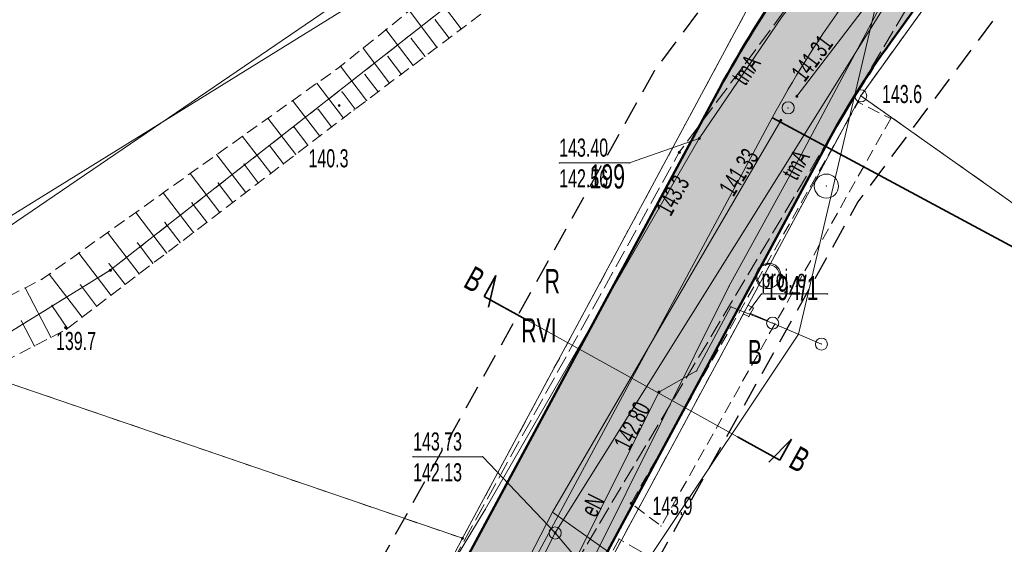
# Model space of a CAD drawing. Extents: x 6456700 to 6518119, y 5963420 to 5980059.
# Tile 152 of 256: x 6512324 to 6512365, y 5966080 to 5966102. Entities that reach past the tile are written whole.
import ezdxf
from ezdxf.enums import TextEntityAlignment as Align

# ---------------------------------------------------------------- set-up
doc = ezdxf.new("R2010")
doc.units = 0
doc.header["$MEASUREMENT"] = 0
for name, pattern in [('L_0_03', [1, 0.5, -0.5]), ('L_0_04', [1.5, 1, -0.5]), ('L_0_52', [1, 0.75, -0.25]), ('L_0_5A', [0.75, 0.5, -0.25])]:
    doc.linetypes.add(name, pattern=pattern)
doc.layers.get('0').update_dxf_attribs({"color": 2, "linetype": 'CONTINUOUS', "lineweight": 5})
for name, color, linetype, lineweight in [('000_Inne__niezydentyfikowane_', 7, 'CONTINUOUS', 18), ('18mm Kreska ciągła', 7, 'CONTINUOUS', 18), ('202_punkt_graniczny', 7, 'CONTINUOUS', 18), ('203_punkt_graniczny', 7, 'CONTINUOUS', 18), ('209_oznaczenie_konturu_klasyfikacyjnego', 96, 'CONTINUOUS', 18), ('210_oznaczenie_konturu_uzytku_gruntowego', 96, 'CONTINUOUS', 18), ('211_numer_dzialki_ewidencyjnej', 7, 'CONTINUOUS', 18), ('218_kontur_uzytku_gruntowego', 96, 'L_0_03', 18), ('219_dzialka_ewidencyjna', 7, 'CONTINUOUS', 18), ('35mm Ciągła', 7, 'CONTINUOUS', 35), ('50mm Kreska ciągła', 7, 'CONTINUOUS', 50), ('9mm Kreska ciągła', 252, 'CONTINUOUS', 9), ('elektroenergetyczne_urzadzenie_techniczne___ob__projektowany', 7, 'CONTINUOUS', 18), ('elektroenergetyczne_urzadzenie_techniczne___ob__projektowany_Atr17', 7, 'CONTINUOUS', 18), ('jezdnia', 7, 'CONTINUOUS', 18), ('komora_podziemna', 7, 'CONTINUOUS', 18), ('ogrodzenie_trwale', 7, 'CONTINUOUS', 18), ('pikieta_naturalna', 7, 'CONTINUOUS', 18), ('pikieta_naturalna_Atr2', 7, 'CONTINUOUS', 18), ('przewod_elektroenergetyczny_niskiego_napiecia', 7, 'CONTINUOUS', 18), ('przewod_elektroenergetyczny_podziemny', 7, 'CONTINUOUS', 18), ('przewod_elektroenergetyczny_podziemny___ob__projektowany', 7, 'CONTINUOUS', 18), ('przewod_elektroenergetyczny_podziemny_Atr1', 7, 'CONTINUOUS', 18), ('przewod_kanalizacyjny', 7, 'CONTINUOUS', 18), ('przewod_telekomunikacyjny_podziemny', 7, 'CONTINUOUS', 18), ('przewod_telekomunikacyjny_podziemny_Atr1', 7, 'CONTINUOUS', 18), ('przewod_wodociagowy', 7, 'CONTINUOUS', 18), ('rzedna', 7, 'CONTINUOUS', 18), ('rzedna_Atr2', 7, 'CONTINUOUS', 18), ('rzedna_Atr3', 7, 'CONTINUOUS', 18), ('skarpa_nieumocniona', 7, 'CONTINUOUS', 18), ('slup_przewodow_napowietrznych', 7, 'CONTINUOUS', 18), ('studnia_kanalizacyjna', 7, 'CONTINUOUS', 18), ('zadrzewienie__zakrzewienie', 7, 'CONTINUOUS', 18), ('Zakres', 7, 'CONTINUOUS', 18)]:
    doc.layers.add(name, color=color, linetype=linetype, lineweight=lineweight)
doc.styles.get("Standard").update_dxf_attribs({"font": 'txt', "width": 0.75})
doc.styles.add('Znaczniki', font='GOTHIC.TTF', dxfattribs={"width": 0.7})

# ---------------------------------------------------------------- blocks, each defined once
blk = doc.blocks.new('mdcp_nowa')
at = {"layer": '203_punkt_graniczny', "linetype": 'Continuous', "lineweight": 18}
for points in [[(6495059.39, 5982542.115, 1), (6495059.39, 5982542.205, 1)], [(6495073.98, 5982531.005, 1), (6495073.98, 5982531.095, 1)]]:
    blk.add_hatch(color=18, dxfattribs=at).paths.add_polyline_path(points)
at = {"layer": 'pikieta_naturalna', "linetype": 'Continuous', "lineweight": 18}
for points in [[(6495068.87, 5982548.945, 1), (6495068.87, 5982549.035, 1)], [(6495090.37, 5982549.095, 1), (6495090.37, 5982549.185, 1)], [(6495082.96, 5982547.005, 1), (6495082.96, 5982547.095, 1)], [(6495057.54, 5982539.735, 1), (6495057.54, 5982539.825, 1)], [(6495080.97, 5982532.455, 1), (6495080.97, 5982532.545, 1)]]:
    blk.add_hatch(color=18, dxfattribs=at).paths.add_polyline_path(points)
at = {"layer": 'rzedna', "linetype": 'Continuous', "lineweight": 18}
for color, points in [(18, [(6495087.83, 5982549.325, 1), (6495087.83, 5982549.415, 1)]), (18, [(6495087.17, 5982548.325, 1), (6495087.17, 5982548.415, 1)]), (18, [(6495083.79, 5982547.575, 1), (6495083.79, 5982547.665, 1)]), (1, [(6495082.12, 5982537.065, 1), (6495082.12, 5982537.155, 1)]), (18, [(6495077.82, 5982531.225, 1), (6495077.82, 5982531.315, 1)])]:
    blk.add_hatch(color=color, dxfattribs=at).paths.add_polyline_path(points)
at = {"layer": '000_Inne__niezydentyfikowane_', "linetype": 'Continuous', "lineweight": 18, "flags": 128}
for points in [[(6495073.93, 5982552.16), (6495072.77, 5982553.71)], [(6495072.92, 5982551.4), (6495071.78, 5982552.91)], [(6495071.93, 5982550.65), (6495070.81, 5982552.14)], [(6495073.43, 5982551.78), (6495072.85, 5982552.54)], [(6495072.43, 5982551.02), (6495071.86, 5982551.77)], [(6495070.96, 5982549.92), (6495069.87, 5982551.37)], [(6495071.45, 5982550.28), (6495070.89, 5982551.02)], [(6495070.01, 5982549.2), (6495068.93, 5982550.62)], [(6495070.48, 5982549.56), (6495069.94, 5982550.28)], [(6495069.05, 5982548.47), (6495067.95, 5982549.91)], [(6495069.53, 5982548.84), (6495068.99, 5982549.55)], [(6495068.07, 5982547.72), (6495066.94, 5982549.19)], [(6495068.56, 5982548.1), (6495068, 5982548.83)], [(6495067.07, 5982546.96), (6495065.92, 5982548.46)], [(6495067.57, 5982547.34), (6495067, 5982548.09)], [(6495066.04, 5982546.18), (6495064.87, 5982547.71)], [(6495066.56, 5982546.57), (6495065.98, 5982547.33)], [(6495065, 5982545.38), (6495063.8, 5982546.95)], [(6495065.52, 5982545.78), (6495064.93, 5982546.56)], [(6495063.93, 5982544.56), (6495062.7, 5982546.17)], [(6495064.47, 5982544.97), (6495063.86, 5982545.77)], [(6495062.84, 5982543.73), (6495061.58, 5982545.37)], [(6495063.39, 5982544.15), (6495062.77, 5982544.96)], [(6495061.72, 5982542.88), (6495060.44, 5982544.55)], [(6495062.28, 5982543.31), (6495061.65, 5982544.14)], [(6495060.58, 5982542.01), (6495059.27, 5982543.72)], [(6495061.15, 5982542.45), (6495060.51, 5982543.29)], [(6495059.42, 5982541.12), (6495058.08, 5982542.87)], [(6495060, 5982541.57), (6495059.34, 5982542.43)], [(6495058.22, 5982540.21), (6495056.86, 5982542)], [(6495058.82, 5982540.67), (6495058.15, 5982541.55)], [(6495056.93, 5982539.38), (6495055.86, 5982541.43)], [(6495057.61, 5982539.74), (6495056.97, 5982540.7)], [(6495056.25, 5982539.02), (6495055.71, 5982540.05)]]:
    blk.add_lwpolyline(points, dxfattribs=at)
at = {"layer": '000_Inne__niezydentyfikowane_'}
for p in [(6495070.81, 5982552.14), (6495072.85, 5982552.54), (6495073.93, 5982552.16), (6495071.86, 5982551.77), (6495073.43, 5982551.78), (6495069.87, 5982551.37), (6495072.92, 5982551.4), (6495070.89, 5982551.02), (6495072.43, 5982551.02), (6495068.93, 5982550.62), (6495071.93, 5982550.65), (6495069.94, 5982550.28), (6495071.45, 5982550.28), (6495067.95, 5982549.91), (6495070.96, 5982549.92), (6495068.99, 5982549.55), (6495070.48, 5982549.56), (6495066.94, 5982549.19), (6495070.01, 5982549.2), (6495068, 5982548.83), (6495069.05, 5982548.47), (6495069.53, 5982548.84), (6495065.92, 5982548.46), (6495067, 5982548.09), (6495068.56, 5982548.1), (6495064.87, 5982547.71), (6495068.07, 5982547.72), (6495065.98, 5982547.33), (6495067.57, 5982547.34), (6495063.8, 5982546.95), (6495067.07, 5982546.96), (6495064.93, 5982546.56), (6495066.56, 5982546.57), (6495062.7, 5982546.17), (6495066.04, 5982546.18), (6495063.86, 5982545.77), (6495065.52, 5982545.78), (6495061.58, 5982545.37), (6495065, 5982545.38), (6495062.77, 5982544.96), (6495064.47, 5982544.97), (6495060.44, 5982544.55), (6495063.93, 5982544.56), (6495061.65, 5982544.14), (6495063.39, 5982544.15), (6495059.27, 5982543.72), (6495062.84, 5982543.73), (6495060.51, 5982543.29), (6495062.28, 5982543.31), (6495058.08, 5982542.87), (6495061.72, 5982542.88), (6495059.34, 5982542.43), (6495061.15, 5982542.45), (6495056.86, 5982542), (6495060.58, 5982542.01), (6495058.15, 5982541.55), (6495060, 5982541.57), (6495055.86, 5982541.43), (6495059.42, 5982541.12), (6495056.97, 5982540.7), (6495058.82, 5982540.67), (6495055.71, 5982540.05), (6495058.22, 5982540.21), (6495057.61, 5982539.74), (6495056.93, 5982539.38), (6495056.25, 5982539.02)]:
    blk.add_point(p, dxfattribs=at)
at = {"layer": '202_punkt_graniczny', "color": 7, "linetype": 'Continuous', "lineweight": 18}
blk.add_circle((6495090.48, 5982549.39), 0.25, dxfattribs=at)
at = {"layer": '202_punkt_graniczny'}
blk.add_point((6495090.48, 5982549.39), dxfattribs=at)
at = {"layer": '203_punkt_graniczny', "color": 7, "linetype": 'Continuous', "lineweight": 18}
for centre in [(6495059.39, 5982542.16), (6495073.98, 5982531.05)]:
    blk.add_circle(centre, 0.045, dxfattribs=at)
at = {"layer": '203_punkt_graniczny'}
for p in [(6495059.39, 5982542.16), (6495073.98, 5982531.05)]:
    blk.add_point(p, dxfattribs=at)
at = {"layer": '218_kontur_uzytku_gruntowego', "lineweight": 18, "flags": 128}
for points in [[(6495095.61, 5982570.57), (6495059.39, 5982542.16)], [(6495098.81, 5982560.96), (6495090.48, 5982549.39)], [(6495073.98, 5982531.05), (6495085.72, 5982552.87)], [(6495090.48, 5982549.39), (6495079.31, 5982528.64)], [(6495097.17, 5982544.67), (6495090.48, 5982549.39)], [(6495059.39, 5982542.16), (6495053.01, 5982538.23)], [(6495073.98, 5982531.05), (6495053.01, 5982538.23)], [(6495071.51, 5982526.32), (6495073.98, 5982531.05)]]:
    blk.add_lwpolyline(points, dxfattribs=at)
at = {"layer": '218_kontur_uzytku_gruntowego'}
for p in [(6495090.48, 5982549.39), (6495090.48, 5982549.39), (6495090.48, 5982549.39), (6495090.48, 5982549.39), (6495090.48, 5982549.39), (6495090.48, 5982549.39), (6495059.39, 5982542.16), (6495059.39, 5982542.16), (6495073.98, 5982531.05), (6495073.98, 5982531.05), (6495073.98, 5982531.05), (6495073.98, 5982531.05), (6495073.98, 5982531.05), (6495073.98, 5982531.05)]:
    blk.add_point(p, dxfattribs=at)
at = {"layer": '219_dzialka_ewidencyjna', "color": 3, "linetype": 'Continuous', "lineweight": 18, "flags": 128}
for points in [[(6495095.61, 5982570.57), (6495059.39, 5982542.16)], [(6495090.48, 5982549.39), (6495098.81, 5982560.96)], [(6495073.98, 5982531.05), (6495085.72, 5982552.87)], [(6495090.48, 5982549.39), (6495079.31, 5982528.64)], [(6495090.48, 5982549.39), (6495097.17, 5982544.67)], [(6495059.39, 5982542.16), (6495053.01, 5982538.23)], [(6495073.98, 5982531.05), (6495053.01, 5982538.23)], [(6495071.51, 5982526.32), (6495073.98, 5982531.05)]]:
    blk.add_lwpolyline(points, dxfattribs=at)
at = {"layer": '219_dzialka_ewidencyjna', "color": 3}
for p in [(6495090.48, 5982549.39), (6495090.48, 5982549.39), (6495090.48, 5982549.39), (6495059.39, 5982542.16), (6495059.39, 5982542.16), (6495073.98, 5982531.05), (6495073.98, 5982531.05), (6495073.98, 5982531.05)]:
    blk.add_point(p, dxfattribs=at)
at = {"layer": 'elektroenergetyczne_urzadzenie_techniczne___ob__projektowany', "color": 1, "linetype": 'Continuous', "lineweight": 18, "flags": 128}
blk.add_lwpolyline([(6495085.81, 5982540.71), (6495086.03, 5982540.59), (6495085.84, 5982540.24), (6495085.61, 5982540.35)], close=True, dxfattribs=at)
at = {"layer": 'elektroenergetyczne_urzadzenie_techniczne___ob__projektowany'}
for p in [(6495085.61, 5982540.35), (6495085.81, 5982540.71), (6495086.03, 5982540.59), (6495085.84, 5982540.24)]:
    blk.add_point(p, dxfattribs=at)
at = {"layer": 'elektroenergetyczne_urzadzenie_techniczne___ob__projektowany_Atr17', "color": 1, "linetype": 'Continuous', "lineweight": 18, "flags": 128}
blk.add_lwpolyline([(6495085.87, 5982540.51), (6495086.37, 5982541.18), (6495089.108, 5982541.18)], dxfattribs=at)
at = {"layer": 'elektroenergetyczne_urzadzenie_techniczne___ob__projektowany_Atr17'}
for p in [(6495086.37, 5982541.18), (6495089.108, 5982541.18), (6495085.87, 5982540.51)]:
    blk.add_point(p, dxfattribs=at)
at = {"layer": 'jezdnia', "color": 7, "linetype": 'L_0_52', "lineweight": 18, "flags": 128}
for points in [[(6495134.37, 5982583.3), (6495113.38, 5982574.25), (6495104.78, 5982567.21), (6495094.42, 5982556.42), (6495077.25, 5982527.64), (6495065.47, 5982509.01), (6495049.82, 5982491.48), (6495035, 5982466.78), (6495029.3, 5982456), (6495014.86, 5982429.39), (6495004.75, 5982409.18), (6494998.73, 5982397.06), (6494987.52, 5982373.63), (6494982.83, 5982364.72), (6494972.31, 5982345.03), (6494970.53, 5982342.23), (6494960.57, 5982327.01), (6494956.04, 5982320.35), (6494947.33, 5982304.72), (6494935.61, 5982281.93), (6494926.04, 5982257.99), (6494919.72, 5982242.45), (6494913.81, 5982225.8), (6494910.48, 5982216.25), (6494906.14, 5982216.99), (6494909.9, 5982227.31), (6494916.12, 5982243.16), (6494921.48, 5982258.77), (6494931.15, 5982282.69), (6494943.64, 5982306.31), (6494959.06, 5982330.89), (6494969.1, 5982347.08), (6494979.83, 5982365.44), (6494985.75, 5982378.98), (6494994.88, 5982398.03), (6495001.66, 5982410.76), (6495011.8, 5982430.8), (6495026, 5982457.23), (6495032.25, 5982468.97), (6495046.11, 5982493.71), (6495063.09, 5982514.09), (6495073.26, 5982529.52), (6495082.96, 5982547.05), (6495093.01, 5982560.56), (6495101.98, 5982569.59), (6495101.3, 5982571.6), (6495108.99, 5982577.59), (6495110.03, 5982578.44), (6495121.58, 5982583.64), (6495122.46, 5982584.02), (6495130.77, 5982587.79), (6495134.82, 5982589.62), (6495140.56, 5982589.08), (6495141.32, 5982585.54)], [(6495085.72, 5982527.97), (6495085.29, 5982527.33), (6495080.11, 5982530.37), (6495080.47, 5982531.02)]]:
    blk.add_lwpolyline(points, close=True, dxfattribs=at)
at = {"layer": 'jezdnia'}
for p in [(6495082.96, 5982547.05), (6495080.47, 5982531.02)]:
    blk.add_point(p, dxfattribs=at)
at = {"layer": 'komora_podziemna', "color": 5, "linetype": 'Continuous', "lineweight": 13}
blk.add_circle((6495077.82, 5982531.27), 0.25, dxfattribs=at)
at = {"layer": 'komora_podziemna'}
blk.add_point((6495077.82, 5982531.27), dxfattribs=at)
at = {"layer": 'ogrodzenie_trwale'}
for p in [(6495090.37, 5982549.14), (6495080.97, 5982532.5)]:
    blk.add_point(p, dxfattribs=at)
at = {"layer": 'pikieta_naturalna', "color": 7, "linetype": 'Continuous', "lineweight": 18}
for centre in [(6495068.87, 5982548.99), (6495090.37, 5982549.14), (6495082.96, 5982547.05), (6495057.54, 5982539.78), (6495080.97, 5982532.5)]:
    blk.add_circle(centre, 0.045, dxfattribs=at)
at = {"layer": 'pikieta_naturalna'}
for p in [(6495068.87, 5982548.99), (6495090.37, 5982549.14), (6495082.96, 5982547.05), (6495057.54, 5982539.78), (6495080.97, 5982532.5)]:
    blk.add_point(p, dxfattribs=at)
at = {"layer": 'przewod_elektroenergetyczny_niskiego_napiecia', "color": 1, "linetype": 'Continuous', "lineweight": 18, "flags": 128}
for points in [[(6495087.9, 5982539.51), (6495093.76, 5982564.42)], [(6495064.39, 5982504.27), (6495087.9, 5982539.51)]]:
    blk.add_lwpolyline(points, dxfattribs=at)
at = {"layer": 'przewod_elektroenergetyczny_niskiego_napiecia'}
blk.add_point((6495087.9, 5982539.51), dxfattribs=at)
blk.add_point((6495087.9, 5982539.51), dxfattribs=at)
blk.add_point((6495087.9, 5982539.51), dxfattribs=at)
at = {"layer": 'przewod_elektroenergetyczny_niskiego_napiecia', "color": 1}
blk.add_point((6495087.9, 5982539.51), dxfattribs=at)
blk.add_point((6495087.9, 5982539.51), dxfattribs=at)
at = {"layer": 'przewod_elektroenergetyczny_podziemny', "color": 1, "linetype": 'Continuous', "lineweight": 18, "flags": 128}
blk.add_lwpolyline([(6495076.61, 5982523.07), (6495076.7, 5982523.31), (6495075.64, 5982524.65), (6495078.52, 5982529.88), (6495082.12, 5982537.11), (6495083.68, 5982537.99), (6495085.1, 5982540.65), (6495086.83, 5982539.97)], dxfattribs=at)
at = {"layer": 'przewod_elektroenergetyczny_podziemny'}
for p in [(6495085.1, 5982540.65), (6495086.83, 5982539.97), (6495083.68, 5982537.99), (6495082.12, 5982537.11)]:
    blk.add_point(p, dxfattribs=at)
at = {"layer": 'przewod_elektroenergetyczny_podziemny___ob__projektowany', "color": 1, "linetype": 'L_0_52', "lineweight": 18, "flags": 128}
blk.add_lwpolyline([(6495085.91, 5982540.37), (6495086.83, 5982539.97)], dxfattribs=at)
at = {"layer": 'przewod_elektroenergetyczny_podziemny___ob__projektowany'}
for p in [(6495085.91, 5982540.37), (6495086.83, 5982539.97)]:
    blk.add_point(p, dxfattribs=at)
at = {"layer": 'przewod_kanalizacyjny', "color": 34, "linetype": 'Continuous', "lineweight": 18, "flags": 128}
for points in [[(6495170.45, 5982625.77), (6495156.12, 5982602.36), (6495141.15, 5982588.26), (6495113.72, 5982578.32), (6495092.68, 5982569.53), (6495045.09, 5982537.09), (6495021.25, 5982523.09), (6494993.35, 5982504.58), (6494979.31, 5982519.23), (6494973.67, 5982513.49)], [(6495087.83, 5982549.37), (6495105.56, 5982572.56)], [(6495070.89, 5982518.87), (6495077.71, 5982532.13), (6495087.17, 5982548.37)], [(6495091.24, 5982523.33), (6495080.85, 5982529.91), (6495077.71, 5982532.13)]]:
    blk.add_lwpolyline(points, dxfattribs=at)
at = {"layer": 'przewod_kanalizacyjny'}
for p in [(6495087.83, 5982549.37), (6495087.17, 5982548.37), (6495077.71, 5982532.13), (6495077.71, 5982532.13)]:
    blk.add_point(p, dxfattribs=at)
at = {"layer": 'przewod_telekomunikacyjny_podziemny', "color": 30, "linetype": 'Continuous', "lineweight": 18, "flags": 128}
for points in [[(6495153.57, 5982590.59), (6495143.73, 5982590.82), (6495140.96, 5982590.44), (6495136.36, 5982589.22), (6495125.43, 5982584.63), (6495118.68, 5982582.02), (6495111.1, 5982577.1), (6495107.64, 5982574.02), (6495105.18, 5982571.94), (6495102.39, 5982569.4), (6495095.78, 5982563.39), (6495093.47, 5982560.69), (6495087.22, 5982552.68), (6495083.79, 5982547.62), (6495074.92, 5982532.24)], [(6495153.57, 5982590.59), (6495149.14, 5982590.45), (6495146.08, 5982590.25), (6495137.25, 5982588.52), (6495132.01, 5982586.2), (6495123.45, 5982582.26), (6495120.04, 5982580.6), (6495115.99, 5982577.9), (6495111.25, 5982574.85), (6495109.73, 5982573.75), (6495105.03, 5982569.65), (6495099.27, 5982564.71), (6495094.68, 5982561.57), (6495093.47, 5982560.69), (6495089.6, 5982556.27), (6495092.03, 5982554.5), (6495087.91, 5982546.77), (6495085.02, 5982541.49), (6495079.35, 5982530.1)], [(6494901.62, 5982190.73), (6494906.93, 5982205.38), (6494911.62, 5982220.93), (6494915.73, 5982231.59), (6494911.08, 5982233.33), (6494928.49, 5982275.35), (6494946.57, 5982313.81), (6494960.48, 5982334.35), (6494965.17, 5982341.38), (6494972.14, 5982353.83), (6494985.3, 5982378.53), (6494993.02, 5982395.45), (6495008.18, 5982425.35), (6495017.88, 5982443.43), (6495022.56, 5982450.66), (6495031.38, 5982466.91), (6495039.03, 5982482.79), (6495040.55, 5982485.59), (6495048.7, 5982498.93), (6495056.63, 5982506.55), (6495061.71, 5982512.37), (6495068.26, 5982521.25), (6495074.92, 5982532.24)]]:
    blk.add_lwpolyline(points, dxfattribs=at)
at = {"layer": 'przewod_telekomunikacyjny_podziemny'}
for p in [(6495083.79, 5982547.62), (6495087.91, 5982546.77), (6495085.02, 5982541.49), (6495074.92, 5982532.24), (6495074.92, 5982532.24)]:
    blk.add_point(p, dxfattribs=at)
at = {"layer": 'przewod_wodociagowy', "color": 5, "linetype": 'Continuous', "lineweight": 18, "flags": 128}
for points in [[(6495116.02, 5982578.24), (6495114.38, 5982577.08), (6495098.43, 5982571.16), (6495040.66, 5982535.36), (6495020.87, 5982523.47), (6494994.8, 5982504.94), (6494980.71, 5982518.34), (6494972.25, 5982527.55), (6494970.833, 5982529.104)], [(6495020.19, 5982442.47), (6495036.31, 5982469.42), (6495048.81, 5982492.2), (6495052.33, 5982497.45), (6495061.45, 5982507.99), (6495071.18, 5982518.02), (6495077.82, 5982531.27), (6495096.46, 5982561.11), (6495111.97, 5982575.51), (6495112.4, 5982574.08), (6495113.01, 5982573.49)], [(6495081.04, 5982527.44), (6495077.82, 5982531.27)]]:
    blk.add_lwpolyline(points, dxfattribs=at)
at = {"layer": 'przewod_wodociagowy'}
blk.add_point((6495077.82, 5982531.27), dxfattribs=at)
blk.add_point((6495077.82, 5982531.27), dxfattribs=at)
at = {"layer": 'rzedna', "color": 7, "linetype": 'Continuous', "lineweight": 18}
for centre in [(6495087.83, 5982549.37), (6495087.17, 5982548.37), (6495083.79, 5982547.62), (6495077.82, 5982531.27)]:
    blk.add_circle(centre, 0.045, dxfattribs=at)
at = {"layer": 'rzedna', "color": 1, "linetype": 'Continuous', "lineweight": 18}
blk.add_circle((6495082.12, 5982537.11), 0.045, dxfattribs=at)
at = {"layer": 'rzedna'}
for p in [(6495087.83, 5982549.37), (6495087.17, 5982548.37), (6495083.79, 5982547.62), (6495082.12, 5982537.11), (6495077.82, 5982531.27)]:
    blk.add_point(p, dxfattribs=at)
at = {"layer": 'rzedna_Atr2', "color": 7, "linetype": 'Continuous', "lineweight": 18, "flags": 128}
for points in [[(6495083.79, 5982547.62), (6495080.9, 5982546.61), (6495077.988, 5982546.61)], [(6495077.82, 5982531.27), (6495074.82, 5982534.43), (6495071.934, 5982534.43)]]:
    blk.add_lwpolyline(points, dxfattribs=at)
at = {"layer": 'rzedna_Atr2'}
for p in [(6495083.79, 5982547.62), (6495077.988, 5982546.61), (6495080.9, 5982546.61), (6495071.934, 5982534.43), (6495074.82, 5982534.43), (6495077.82, 5982531.27)]:
    blk.add_point(p, dxfattribs=at)
at = {"layer": 'skarpa_nieumocniona', "color": 7, "linetype": 'L_0_5A', "lineweight": 18, "flags": 128}
blk.add_lwpolyline([(6495101.98, 5982569.59), (6495093.23, 5982566.28), (6495082.09, 5982558.32), (6495069.48, 5982548.8), (6495057.57, 5982539.71), (6495038.48, 5982529.78), (6495020.89, 5982520.04), (6495010.33, 5982512.81), (6495009.56, 5982512.81), (6495020.36, 5982520.64), (6495037.75, 5982531.17), (6495045.58, 5982536.08), (6495056.58, 5982541.8), (6495068.83, 5982550.54), (6495080.69, 5982560.08), (6495093.42, 5982568.1), (6495101.3, 5982571.6)], close=True, dxfattribs=at)
at = {"layer": 'skarpa_nieumocniona'}
for p in [(6495068.83, 5982550.54), (6495068.83, 5982550.54), (6495069.48, 5982548.8), (6495069.48, 5982548.8), (6495056.58, 5982541.8), (6495056.58, 5982541.8), (6495057.57, 5982539.71), (6495057.57, 5982539.71)]:
    blk.add_point(p, dxfattribs=at)
at = {"layer": 'slup_przewodow_napowietrznych', "color": 7, "linetype": 'Continuous', "lineweight": 18, "flags": 128}
blk.add_lwpolyline([(6495086.83, 5982539.97), (6495088.85, 5982539.1)], dxfattribs=at)
at = {"layer": 'slup_przewodow_napowietrznych', "color": 7, "linetype": 'Continuous', "lineweight": 13}
for centre in [(6495086.83, 5982539.97), (6495088.85, 5982539.1)]:
    blk.add_circle(centre, 0.25, dxfattribs=at)
at = {"layer": 'slup_przewodow_napowietrznych'}
for p in [(6495086.83, 5982539.97), (6495086.83, 5982539.97), (6495088.85, 5982539.1), (6495088.85, 5982539.1)]:
    blk.add_point(p, dxfattribs=at)
at = {"layer": 'studnia_kanalizacyjna', "color": 34, "linetype": 'Continuous', "lineweight": 13}
blk.add_circle((6495087.47, 5982548.89), 0.25, dxfattribs=at)
at = {"layer": 'studnia_kanalizacyjna'}
blk.add_point((6495087.47, 5982548.89), dxfattribs=at)
at = {"layer": 'zadrzewienie__zakrzewienie', "color": 7, "linetype": 'L_0_5A', "lineweight": 18, "flags": 128}
blk.add_lwpolyline([(6495091.72, 5982548.45), (6495082.21, 5982531.56), (6495080.97, 5982532.5), (6495090.37, 5982549.12)], close=True, dxfattribs=at)
at = {"layer": 'zadrzewienie__zakrzewienie', "color": 7, "linetype": 'Continuous', "lineweight": 18}
for centre in [(6495089.056, 5982545.646), (6495086.628, 5982541.9)]:
    blk.add_circle(centre, 0.5, dxfattribs=at)
blk.add_arc((6495086.673, 5982541.943), 0.5, 318.85, 221.162, dxfattribs=at)
at = {"layer": 'zadrzewienie__zakrzewienie'}
for p in [(6495090.37, 5982549.12), (6495091.72, 5982548.45), (6495089.056, 5982545.646), (6495086.673, 5982542.443), (6495086.673, 5982542.443), (6495086.297, 5982541.614), (6495086.297, 5982541.614), (6495086.628, 5982541.9), (6495087.049, 5982541.614), (6495087.049, 5982541.614), (6495080.97, 5982532.5), (6495082.21, 5982531.56)]:
    blk.add_point(p, dxfattribs=at)
at = {"layer": 'Zakres', "linetype": 'L_0_04', "lineweight": 25, "flags": 128}
blk.add_lwpolyline([(6495113.77, 5985050.22), (6495121.12, 5984877.07), (6495125.76, 5984757.87), (6495129.89, 5984649.81), (6495141.08, 5984611.3), (6495145.77, 5984544.53), (6495147.36, 5984487.27), (6495157.22, 5984392.07), (6495162.95, 5984387.45), (6495180.24, 5984384.16), (6495229.5, 5984386.61), (6495251.65, 5984373.41), (6495258.77, 5984357.12), (6495255.44, 5984330.44), (6495250.77, 5984304.39), (6495252.21, 5984282.78), (6495255.46, 5984256.45), (6495254.94, 5984238.25), (6495266.4, 5984211), (6495277.24, 5984182.33), (6495294.2, 5984133.19), (6495300.94, 5984095.37), (6495313.24, 5984037.69), (6495317.44, 5983978.18), (6495300.35, 5983922.18), (6495282.35, 5983883.38), (6495266.21, 5983862.23), (6495242.03, 5983839.67), (6495211.11, 5983816.86), (6495158.26, 5983772.66), (6495130.6, 5983651.16), (6495116.31, 5983543.43), (6495129.51, 5983346.73), (6495134.58, 5983264.71), (6495139.64, 5983186.97), (6495193.25, 5983077.94), (6495199.2, 5983041.97), (6495206.23, 5983026), (6495208.96, 5983004.88), (6495202.27, 5982979.48), (6495202.42, 5982950.13), (6495209.35, 5982897.38), (6495215.97, 5982850.34), (6495228.6, 5982809.97), (6495226.85, 5982778.82), (6495225.04, 5982750.56), (6495220.26, 5982723.37), (6495226.54, 5982679.97), (6495206.06, 5982669.48), (6495192.68, 5982657.71), (6495184.57, 5982648.65), (6495174.78, 5982624.58), (6495164.23, 5982604.61), (6495150.7, 5982588.3), (6495137.69, 5982582.43), (6495118.26, 5982573.75), (6495100.35, 5982558.42), (6495090.36, 5982544.99), (6495075.87, 5982519.06), (6495060.83, 5982499.68), (6495049.41, 5982485.49), (6495035.07, 5982459.7), (6495006.7, 5982406.64), (6494980.89, 5982351.84), (6494944.35, 5982293.29), (6494925.72, 5982250.11), (6494905.2, 5982190.37), (6494898.43, 5982153.5), (6494879.51, 5982063.89), (6494864.14, 5981992.66), (6494816.93, 5981768.61), (6494777.79, 5981577.7), (6494739.84, 5981394.72), (6494718.65, 5981297.89), (6494716.45, 5981237.31), (6494738.62, 5981208.21), (6494776.48, 5981173.06), (6494817.16, 5981137.44), (6494847.63, 5981109.8), (6494877.39, 5981077.08), (6494912.75, 5981030.55), (6494916.06, 5981014.71), (6494903.86, 5980957.01), (6494916.13, 5980953.51), (6494892.32, 5980927.59), (6494850.7, 5980858.8), (6494806.81, 5980779.89), (6494785.1, 5980753.49), (6494715.22, 5980723.29), (6494679.96, 5980686.78), (6494651.35, 5980651.29), (6494549.14, 5980683.24), (6494511.84, 5980659.66), (6494443.61, 5980630.33), (6494428.78, 5980598.6), (6494431.58, 5980579.46), (6494420.56, 5980549.76), (6494416.45, 5980528.2), (6494403.86, 5980507.16), (6494388.89, 5980482.96), (6494365.32, 5980407.99), (6494335.67, 5980315.15), (6494332.29, 5980297.41), (6494335.1, 5980278.18), (6494347.25, 5980254.84), (6494336.79, 5980250.09), (6494300.04, 5980271.34), (6494320.8, 5980301.43), (6494336.81, 5980349.17), (6494344.85, 5980380.92), (6494360.85, 5980437.13), (6494374.18, 5980476.38), (6494386.14, 5980498.84), (6494403.02, 5980528.52), (6494411.33, 5980563.19), (6494420.84, 5980586.25), (6494420.25, 5980601.11), (6494434.95, 5980635.94), (6494446.75, 5980644.99), (6494465.77, 5980647.27), (6494513.02, 5980669.46), (6494507.85, 5980679.68), (6494547.89, 5980705.83), (6494570.06, 5980691.34), (6494636.17, 5980669.05), (6494706.14, 5980756.86), (6494742.78, 5980772.58), (6494798.53, 5980814.27), (6494826.12, 5980867.97), (6494849.57, 5980908.6), (6494845.35, 5980942.01), (6494853.94, 5980970.83), (6494891.08, 5980960.54), (6494890.11, 5980965.73), (6494903.94, 5981025.69), (6494869.98, 5981070.3), (6494770.97, 5981160.58), (6494728.18, 5981200.64), (6494706.13, 5981229.56), (6494707.94, 5981299.75), (6494728.84, 5981398.1), (6494767.06, 5981580.19), (6494806.17, 5981770.55), (6494854.36, 5981994.76), (6494869.73, 5982065.97), (6494888.61, 5982155.44), (6494891.67, 5982173.95), (6494895.82, 5982197.45), (6494916.38, 5982253.72), (6494935.47, 5982297.95), (6494954.97, 5982331.67), (6494972.09, 5982356.64), (6494997.76, 5982411.14), (6495026.29, 5982464.48), (6495041.09, 5982491.09), (6495052.99, 5982505.88), (6495067.51, 5982524.6), (6495081.94, 5982550.43), (6495092.99, 5982565.28), (6495112.86, 5982582.29), (6495133.59, 5982591.55), (6495144.48, 5982596.46), (6495155.87, 5982610.19), (6495165.7, 5982628.8), (6495175.96, 5982654.03), (6495185.62, 5982664.83), (6495200.4, 5982677.82), (6495212.49, 5982688.04), (6495209.64, 5982723.43), (6495215.22, 5982750.57), (6495216.87, 5982779.54), (6495218.31, 5982809.31), (6495206.86, 5982847.92), (6495199.44, 5982894.74), (6495192.11, 5982948.71), (6495190.16, 5982979.24), (6495183.47, 5983075.16), (6495129.79, 5983184.34), (6495124.6, 5983264.07), (6495119.53, 5983346.09), (6495106.27, 5983543.75), (6495120.74, 5983652.9), (6495148.75, 5983779.42), (6495204.15, 5983826.04), (6495273.41, 5983889.36), (6495288.53, 5983927.42), (6495300.83, 5983964.69), (6495303.91, 5983980.14), (6495301.32, 5984039.55), (6495291.1, 5984093.63), (6495284.5, 5984130.67), (6495267.84, 5984178.93), (6495257.12, 5984207.3), (6495244.96, 5984236.19), (6495244.79, 5984255.42), (6495242.25, 5984281.97), (6495240.71, 5984304.95), (6495245.55, 5984331.94), (6495248.51, 5984355.64), (6495243.77, 5984366.47), (6495226.98, 5984376.47), (6495179.54, 5984374.12), (6495158.61, 5984378.09), (6495147.7, 5984386.91), (6495137.38, 5984486.61), (6495135.78, 5984544.04), (6495131.18, 5984609.54), (6495119.95, 5984648.2), (6495115.76, 5984757.49), (6495111.12, 5984876.67), (6495103.73, 5985050.93), (6495109.36, 5985081.73), (6495120.41, 5985085.88)], close=True, dxfattribs=at)
at = {"layer": 'Zakres'}
for p in [(6495081.94, 5982550.43), (6495090.36, 5982544.99)]:
    blk.add_point(p, dxfattribs=at)
at = {"layer": '209_oznaczenie_konturu_klasyfikacyjnego', "lineweight": 20, "width": 0.66}
blk.add_text('RVI', height=1, dxfattribs=at).set_placement((6495076.41, 5982540.17), align=Align.TOP_LEFT)
at = {"layer": '210_oznaczenie_konturu_uzytku_gruntowego', "lineweight": 20, "width": 0.66}
for s, p in [('R', (6495077.38, 5982542.21)), ('B', (6495085.8, 5982539.27))]:
    blk.add_text(s, height=1, dxfattribs=at).set_placement(p, align=Align.TOP_LEFT)
at = {"layer": '211_numer_dzialki_ewidencyjnej', "color": 7, "lineweight": 20, "width": 0.66}
for s, p in [('199', (6495079.24, 5982546.55)), ('194/1', (6495086.52, 5982541.92))]:
    blk.add_text(s, height=1, dxfattribs=at).set_placement(p, align=Align.TOP_LEFT)
at = {"layer": 'elektroenergetyczne_urzadzenie_techniczne___ob__projektowany_Atr17', "color": 1, "lineweight": 15, "width": 0.66}
blk.add_text('proj. e', height=0.75, dxfattribs=at).set_placement((6495086.37, 5982542.188), align=Align.TOP_LEFT)
at = {"layer": 'pikieta_naturalna_Atr2', "color": 7, "lineweight": 15, "width": 0.66}
for s, p in [('143.6', (6495091.36, 5982549.84)), ('140.3', (6495067.601, 5982547.175)), ('139.7', (6495057.141, 5982539.605)), ('143.9', (6495081.85, 5982532.77))]:
    blk.add_text(s, height=0.75, dxfattribs=at).set_placement(p, align=Align.TOP_LEFT)
blk.add_text('143.3', height=0.75, rotation=61, dxfattribs=at).set_placement((6495081.95, 5982544.72), align=Align.TOP_LEFT)
at = {"layer": 'przewod_elektroenergetyczny_podziemny_Atr1', "color": 1, "lineweight": 15, "width": 0.66}
blk.add_text('eN', height=0.75, rotation=63.5, dxfattribs=at).set_placement((6495078.839, 5982532.204), align=Align.TOP_LEFT)
at = {"layer": 'przewod_telekomunikacyjny_podziemny_Atr1', "color": 30, "lineweight": 15, "width": 0.66}
for rotation, p in [(55.9, (6495085.08, 5982550.19)), (61.3, (6495087.171, 5982546.2))]:
    blk.add_text('tmA', height=0.75, rotation=rotation, dxfattribs=at).set_placement(p, align=Align.TOP_LEFT)
at = {"layer": 'rzedna_Atr2', "color": 7, "lineweight": 15, "width": 0.66}
for s, rotation, p in [('141.31', 52.9, (6495087.552, 5982550.373)), ('141.33', 57.7, (6495084.566, 5982545.571))]:
    blk.add_text(s, height=0.75, rotation=rotation, dxfattribs=at).set_placement(p, align=Align.TOP_LEFT)
for s, p in [('143.40', (6495077.988, 5982547.618)), ('143.73', (6495071.934, 5982535.438))]:
    blk.add_text(s, height=0.75, dxfattribs=at).set_placement(p, align=Align.TOP_LEFT)
at = {"layer": 'rzedna_Atr2', "color": 1, "lineweight": 15, "width": 0.66}
blk.add_text('142.80', height=0.75, rotation=63.5, dxfattribs=at).set_placement((6495080.219, 5982534.974), align=Align.TOP_LEFT)
at = {"layer": 'rzedna_Atr3', "color": 7, "lineweight": 15, "width": 0.66}
for s, p in [('142.56', (6495077.988, 5982546.343)), ('142.13', (6495071.934, 5982534.162))]:
    blk.add_text(s, height=0.75, dxfattribs=at).set_placement(p, align=Align.TOP_LEFT)

msp = doc.modelspace()

# ---------------------------------------------------------------- block references
at = {"linetype": 'ByBlock'}
msp.add_blockref('mdcp_nowa', (17268.786, -16450.998), dxfattribs=at)

# ---------------------------------------------------------------- next in the draw order: hatches: boundary and pattern name
at = {"layer": '9mm Kreska ciągła'}
h = msp.add_hatch(dxfattribs=at)
h.set_pattern_fill('SAND_AND_LIME', color=4, scale=0.1)
h.set_pattern_definition([(37.5, (6512163.41104, 5965706.02106), (-0.006803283, 0.208096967), [0, -0.16416, 0, -0.1836, 0, -0.1755]), (7.5, (6512163.41104, 5965706.02106), (0.19113588, 0.30479178), [0, -0.08856, 0, -0.14796, 0, -0.0567]), (-32.5, (6512163.2782, 5965706.02106), (0.33632732, 0.00061118), [0, -0.054, 0, -0.1944, 0, -0.2538]), (-42.5, (6512163.2782, 5965706.02106), (0.32466167, 0.09478896), [0, -0.027, 0, -0.12744, 0, -0.1458])])
edge = h.paths.add_edge_path()
edge.add_line((6512494.454, 5966351.121), (6512492.815, 5966327.914))
edge.add_arc((6512641.445, 5966317.419), 149, 175.96099, 178.25385)
edge.add_line((6512492.514, 5966321.96), (6512491.933, 5966302.891))
edge.add_arc((6512440.957, 5966304.445), 51, 348.133, 358.2538, ccw=False)
edge.add_line((6512490.867, 5966293.957), (6512486.741, 5966274.321))
edge.add_arc((6512500.441, 5966271.442), 14, 168.133, 189.6608)
edge.add_line((6512486.64, 5966269.093), (6512490.395, 5966247.035))
edge.add_line((6512490.395, 5966247.035), (6512490.607, 5966245.791))
edge.add_arc((6512474.833, 5966243.106), 16, 357.4133, 369.6608, ccw=False)
edge.add_line((6512490.817, 5966242.384), (6512490.724, 5966240.322))
edge.add_arc((6512474.74, 5966241.044), 16, 304.6947, 357.4133, ccw=False)
edge.add_line((6512483.848, 5966227.889), (6512479.157, 5966224.642))
edge.add_arc((6512563.968, 5966102.134), 149, 124.69475, 128.17467)
edge.add_line((6512471.877, 5966219.268), (6512459.798, 5966209.771))
edge.add_arc((6512468.451, 5966198.766), 14, 128.1747, 146.5283)
edge.add_line((6512456.773, 5966206.487), (6512454.137, 5966202.499))
edge.add_arc((6512536.718, 5966147.898), 99, 146.52826, 150.19331)
edge.add_line((6512450.815, 5966197.109), (6512447.264, 5966190.909))
edge.add_arc((6512533.167, 5966141.699), 99, 150.19331, 155.56334)
edge.add_line((6512443.035, 5966182.654), (6512432.867, 5966160.275))
edge.add_arc((6512409.196, 5966171.031), 26, 321.1758, 335.5633, ccw=False)
edge.add_line((6512429.452, 5966154.731), (6512421.621, 5966145))
edge.add_arc((6512409.156, 5966155.031), 16, 309.5931, 321.1758, ccw=False)
edge.add_line((6512419.353, 5966142.701), (6512410.592, 5966135.455))
edge.add_arc((6512400.395, 5966147.785), 16, 291.7201, 309.5931, ccw=False)
edge.add_line((6512406.316, 5966132.921), (6512399.28, 5966130.118))
edge.add_arc((6512417.414, 5966084.597), 49, 111.7201, 118.6787)
edge.add_line((6512393.899, 5966127.586), (6512378.766, 5966119.308))
edge.add_arc((6512390.283, 5966098.252), 24, 118.6787, 130.9764)
edge.add_line((6512374.545, 5966116.372), (6512369.458, 5966111.954))
edge.add_arc((6512385.196, 5966093.834), 24, 130.9764, 144.2474)
edge.add_line((6512365.719, 5966107.857), (6512360.498, 5966100.604))
edge.add_arc((6512392.148, 5966077.817), 39, 144.2474, 151.7186)
edge.add_line((6512357.804, 5966096.296), (6512346.179, 5966074.69))
edge.add_arc((6512310.073, 5966094.116), 41, 323.54, 331.7186, ccw=False)
edge.add_line((6512343.048, 5966069.751), (6512332.977, 5966056.12))
edge.add_arc((6512291.959, 5966086.427), 51, 314.8687, 323.54, ccw=False)
edge.add_line((6512327.939, 5966050.283), (6512325.436, 5966047.791))
edge.add_arc((6512381.169, 5965991.802), 79, 134.86874, 142.03498)
edge.add_line((6512318.887, 5966040.401), (6512317.812, 5966039.024))
edge.add_arc((6512348.559, 5966015.032), 39, 142.035, 151.9019)
edge.add_line((6512314.155, 5966033.4), (6512307.014, 5966020.024))
edge.add_arc((6512085.596, 5966138.241), 251, 330.1315, 331.90193, ccw=False)
edge.add_line((6512303.256, 5966013.24), (6512293.172, 5965995.681))
edge.add_arc((6512509.097, 5965871.676), 249, 150.1315, 153.31422)
edge.add_line((6512286.62, 5965983.501), (6512270.802, 5965952.031))
edge.add_arc((6512493.279, 5965840.205), 249, 153.31422, 155.41165)
edge.add_line((6512266.858, 5965943.813), (6512249.846, 5965906.636))
edge.add_arc((6512203.471, 5965927.857), 51, 325.4005, 335.4117, ccw=False)
edge.add_line((6512245.451, 5965898.897), (6512232.463, 5965880.07))
edge.add_arc((6512313.954, 5965823.854), 99, 145.40047, 150.15364)
edge.add_line((6512228.085, 5965873.124), (6512213.877, 5965848.362))
edge.add_arc((6512299.746, 5965799.092), 99, 150.15364, 156.12969)
edge.add_line((6512209.214, 5965839.154), (6512198.858, 5965815.752))
edge.add_arc((6512518.006, 5965674.523), 349, 156.12969, 156.8073)
edge.add_line((6512197.211, 5965811.968), (6512194.929, 5965806.643))
edge.add_arc((6512331.888, 5965747.963), 149, 156.8073, 160.58951)
edge.add_line((6512191.357, 5965797.481), (6512178.615, 5965761.319))
edge.add_arc((6511941.881, 5965844.735), 251, 339.22463, 340.58951, ccw=False)
edge.add_line((6512176.561, 5965755.704), (6512169.456, 5965736.976))
edge.add_arc((6512195.168, 5965727.222), 27.5, 159.2246, 216.7393)
edge.add_line((6512173.13, 5965710.772), (6512174.444, 5965709.012))
edge.add_line((6512174.444, 5965709.012), (6512170.437, 5965706.021))
edge.add_line((6512170.437, 5965706.021), (6512164.212, 5965719.71))
edge.add_arc((6512161.212, 5965719.741), 3, 359.4073, 370.8714)
edge.add_arc((6512205.039, 5965728.159), 41.628, 165.2606, 190.8714, ccw=False)
edge.add_line((6512164.781, 5965738.75), (6512171.886, 5965757.477))
edge.add_arc((6511941.881, 5965844.735), 246, 339.22463, 340.58951)
edge.add_line((6512173.899, 5965762.981), (6512186.641, 5965799.143))
edge.add_arc((6512331.888, 5965747.963), 154, 156.8073, 160.58951, ccw=False)
edge.add_line((6512190.333, 5965808.612), (6512192.615, 5965813.937))
edge.add_arc((6512518.006, 5965674.523), 354, 156.12969, 156.8073, ccw=False)
edge.add_line((6512194.286, 5965817.775), (6512204.642, 5965841.178))
edge.add_arc((6512299.746, 5965799.092), 104, 150.15364, 156.12969, ccw=False)
edge.add_line((6512209.541, 5965850.851), (6512223.749, 5965875.613))
edge.add_arc((6512313.954, 5965823.854), 104, 145.40047, 150.15364, ccw=False)
edge.add_line((6512228.348, 5965882.91), (6512241.335, 5965901.737))
edge.add_arc((6512203.471, 5965927.857), 46, 325.4005, 335.4117)
edge.add_line((6512245.3, 5965908.717), (6512262.312, 5965945.894))
edge.add_arc((6512493.279, 5965840.205), 254, 153.31422, 155.41165, ccw=False)
edge.add_line((6512266.334, 5965954.276), (6512282.153, 5965985.747))
edge.add_arc((6512509.097, 5965871.676), 254, 150.1315, 153.31422, ccw=False)
edge.add_line((6512288.836, 5965998.171), (6512298.92, 5966015.73))
edge.add_arc((6512085.596, 5966138.241), 246, 330.1315, 331.90193)
edge.add_line((6512302.603, 5966022.379), (6512309.745, 5966035.755))
edge.add_arc((6512348.559, 5966015.032), 44, 142.035, 151.9019, ccw=False)
edge.add_line((6512313.87, 5966042.1), (6512314.945, 5966043.477))
edge.add_arc((6512381.169, 5965991.802), 84, 134.86874, 142.03498, ccw=False)
edge.add_line((6512321.909, 5966051.335), (6512324.411, 5966053.826))
edge.add_arc((6512291.959, 5966086.427), 46, 314.8687, 323.54)
edge.add_line((6512328.955, 5966059.091), (6512339.027, 5966072.722))
edge.add_arc((6512310.073, 5966094.116), 36, 323.54, 331.7186)
edge.add_line((6512341.776, 5966077.059), (6512353.4, 5966098.665))
edge.add_arc((6512392.148, 5966077.817), 44, 144.2474, 151.7186, ccw=False)
edge.add_line((6512356.44, 5966103.526), (6512361.662, 5966110.778))
edge.add_arc((6512385.196, 5966093.834), 29, 130.9764, 144.2474, ccw=False)
edge.add_line((6512366.18, 5966115.728), (6512371.267, 5966120.147))
edge.add_arc((6512390.283, 5966098.252), 29, 118.6787, 130.9764, ccw=False)
edge.add_line((6512376.366, 5966123.695), (6512391.499, 5966131.972))
edge.add_arc((6512417.414, 5966084.597), 54, 111.7201, 118.6787, ccw=False)
edge.add_line((6512397.43, 5966134.763), (6512404.466, 5966137.566))
edge.add_arc((6512400.395, 5966147.785), 11, 291.7201, 309.5931)
edge.add_line((6512407.405, 5966139.308), (6512409.544, 5966141.077))
edge.add_line((6512409.544, 5966141.077), (6512412.36, 5966140.811))
edge.add_line((6512412.36, 5966140.811), (6512417.441, 5966145.013))
edge.add_arc((6512409.156, 5966155.031), 13, 309.5931, 321.1758)
edge.add_line((6512419.284, 5966146.881), (6512427.115, 5966156.612))
edge.add_arc((6512409.196, 5966171.031), 23, 321.1758, 335.5633)
edge.add_line((6512430.135, 5966161.516), (6512434.645, 5966171.44))
edge.add_line((6512434.645, 5966171.44), (6512440.928, 5966185.268))
edge.add_line((6512440.928, 5966185.268), (6512439.963, 5966187.841))
edge.add_arc((6512668.213, 5966069.673), 257.025, 151.22581, 152.62894, ccw=False)
edge.add_line((6512442.925, 5966193.394), (6512446.477, 5966199.594))
edge.add_arc((6512536.718, 5966147.898), 104, 146.52826, 150.19331, ccw=False)
edge.add_line((6512449.966, 5966205.257), (6512452.602, 5966209.244))
edge.add_arc((6512468.451, 5966198.766), 19, 128.1747, 146.5283, ccw=False)
edge.add_line((6512456.708, 5966213.702), (6512468.787, 5966223.198))
edge.add_arc((6512563.968, 5966102.134), 154, 124.69475, 128.17467, ccw=False)
edge.add_line((6512476.311, 5966228.753), (6512481.002, 5966232))
edge.add_arc((6512474.74, 5966241.044), 11, 304.6947, 357.4133)
edge.add_line((6512485.729, 5966240.548), (6512485.822, 5966242.609))
edge.add_arc((6512474.833, 5966243.106), 11, 357.4133, 369.6608)
edge.add_line((6512485.677, 5966244.952), (6512485.4, 5966246.584))
edge.add_line((6512485.4, 5966246.584), (6512485.465, 5966247.035))
edge.add_line((6512485.465, 5966247.035), (6512481.305, 5966271.715))
edge.add_line((6512481.305, 5966271.715), (6512486.925, 5966298.805))
edge.add_line((6512486.925, 5966298.805), (6512487.695, 5966325.335))
edge.add_line((6512487.695, 5966325.335), (6512488.895, 5966340.485))
edge.add_line((6512488.895, 5966340.485), (6512488.714, 5966340.814))
edge.add_line((6512488.714, 5966340.814), (6512489.699, 5966354.77))
edge.add_line((6512489.699, 5966354.77), (6512494.454, 5966351.121))

# ---------------------------------------------------------------- next in the draw order: linework, layer by layer
at = {"layer": '18mm Kreska ciągła', "color": 4, "ltscale": 0.1}
msp.add_lwpolyline([(6512405.391, 5966135.243), (6512398.355, 5966132.441, 0.030372), (6512392.699, 5966129.779), (6512377.566, 5966121.502, 0.053711), (6512372.906, 5966118.259), (6512367.819, 5966113.841, 0.05797), (6512363.69, 5966109.318), (6512358.469, 5966102.065, 0.032611), (6512355.602, 5966097.48), (6512343.978, 5966075.874, -0.035701), (6512341.038, 5966071.237), (6512330.966, 5966057.606, -0.037854), (6512326.175, 5966052.054), (6512323.672, 5966049.563, 0.031279), (6512316.916, 5966041.939), (6512315.841, 5966040.562, 0.043079), (6512311.95, 5966034.577), (6512304.809, 5966021.202, -0.007725), (6512301.088, 5966014.485), (6512291.004, 5965996.926, 0.013888), (6512284.386, 5965984.624), (6512268.568, 5965953.153, 0.009152), (6512264.585, 5965944.854)], format="xyb", dxfattribs=at)
at = {"layer": '35mm Ciągła'}
for p, q in [((6512355.611, 5966097.475), (6512382.029, 5966083.261)), ((6512343.667, 5966090.069), (6512344.151, 5966090.944)), ((6512344.151, 5966090.944), (6512343.837, 5966089.638)), ((6512345.416, 5966089.1), (6512343.667, 5966090.069)), ((6512354.164, 5966084.254), (6512355.913, 5966083.285)), ((6512356.398, 5966084.16), (6512355.457, 5966083.201)), ((6512355.913, 5966083.285), (6512356.398, 5966084.16))]:
    msp.add_line(p, q, dxfattribs=at)
at = {"layer": '35mm Ciągła', "lineweight": 5}
msp.add_line((6512345.416, 5966089.1), (6512354.164, 5966084.254), dxfattribs=at)
at = {"layer": '50mm Kreska ciągła', "color": 5, "ltscale": 0.1}
for points in [[(6512262.312, 5965945.894, -0.009152), (6512266.334, 5965954.276), (6512282.153, 5965985.747, -0.013888), (6512288.836, 5965998.171), (6512298.92, 5966015.73, 0.007725), (6512302.603, 5966022.379), (6512309.745, 5966035.755, -0.043079), (6512313.87, 5966042.1), (6512314.945, 5966043.477, -0.031279), (6512321.909, 5966051.335), (6512324.411, 5966053.826, 0.037854), (6512328.955, 5966059.091), (6512339.027, 5966072.722, 0.035701), (6512341.776, 5966077.059), (6512353.4, 5966098.665, -0.032611), (6512356.44, 5966103.526), (6512361.662, 5966110.778, -0.05797), (6512366.18, 5966115.728), (6512371.267, 5966120.147, -0.053711), (6512376.366, 5966123.695), (6512391.499, 5966131.972, -0.030372), (6512397.43, 5966134.763), (6512404.466, 5966137.566, 0.078144)], [(6512406.316, 5966132.921), (6512399.28, 5966130.118, 0.030372), (6512393.899, 5966127.586), (6512378.766, 5966119.308, 0.053711), (6512374.545, 5966116.372), (6512369.458, 5966111.954, 0.05797), (6512365.719, 5966107.857), (6512360.498, 5966100.604, 0.032611), (6512357.804, 5966096.296), (6512346.179, 5966074.69, -0.035701), (6512343.048, 5966069.751), (6512332.977, 5966056.12, -0.037854), (6512327.939, 5966050.283), (6512325.436, 5966047.791, 0.031279), (6512318.887, 5966040.401), (6512317.812, 5966039.024, 0.043079), (6512314.155, 5966033.4), (6512307.014, 5966020.024, -0.007725), (6512303.256, 5966013.24), (6512293.172, 5965995.681, 0.013888), (6512286.62, 5965983.501), (6512270.802, 5965952.031, 0.009152), (6512266.858, 5965943.813)]]:
    msp.add_lwpolyline(points, format="xyb", dxfattribs=at)

# ---------------------------------------------------------------- next in the draw order: texts
at = {"layer": '35mm Ciągła', "char_height": 1, "width": 1.41349, "rotation": 331.0154, "style": 'Znaczniki'}
for insert, attachment_point in [((6512343.234, 5966091.372), 1), ((6512357.247, 5966083.61), 3)]:
    msp.add_mtext('B', dxfattribs=dict(at, insert=insert, attachment_point=attachment_point))

doc.saveas('drawing.dxf')
